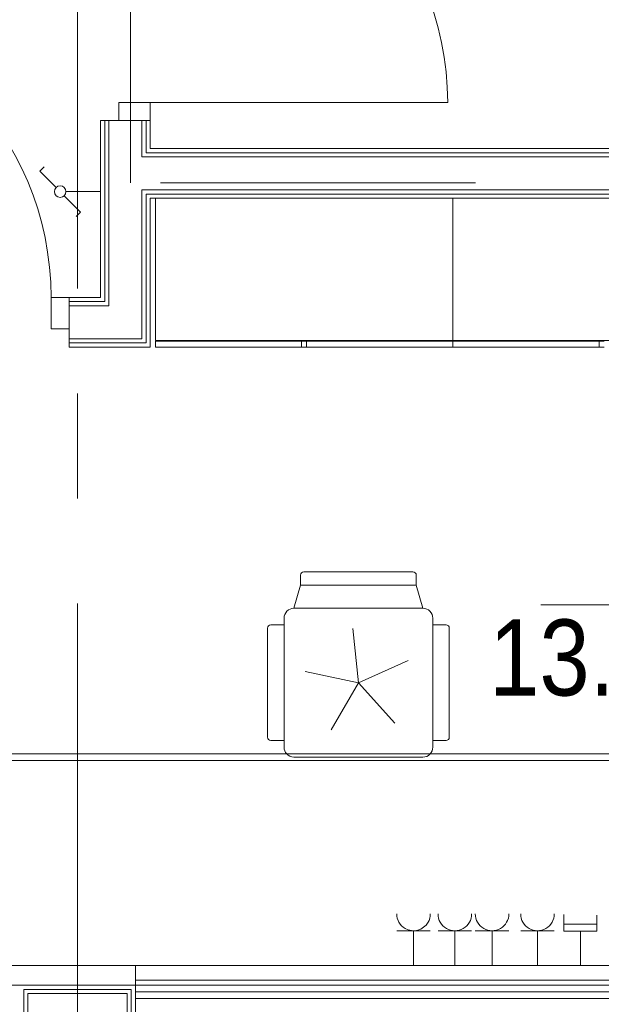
# Model space of a CAD drawing. Header units: centimetres. Extents: x -2424 to 1783, y 5 to 2907.
# Tile 69 of 99: x -30 to 146, y 1430 to 1727. Entities that reach past the tile are written whole.
import ezdxf

# ---------------------------------------------------------------- set-up
doc = ezdxf.new("R2010")
doc.units = ezdxf.units.CM
for name, pattern in [('Dash', [60, 30, -30]), ('Długa kreska', [142.875, 95.25, -47.625]), ('Oś', [222.25, 127, -31.75, 31.75, -31.75])]:
    doc.linetypes.add(name, pattern=pattern)
for name, color, linetype, lineweight in [('A-AREA-IDEN', 2, 'Continuous', 13), ('A-DETL', 90, 'Continuous', 9), ('A-DETL-GENF', 92, 'Continuous', 9), ('A-DETL-MEDM', 33, 'Continuous', 13), ('A-DOOR', 31, 'Continuous', 13), ('A-WALL', 113, 'Continuous', 13), ('A-WALL-FNSH', 113, 'Continuous', 13), ('E-ELEC-EQPM', 71, 'Continuous', 9), ('I-FURN', 30, 'Continuous', 9), ('S-GRID', 1, 'Continuous', 13)]:
    doc.layers.add(name, color=color, linetype=linetype, lineweight=lineweight)
doc.styles.add('Arial_11', font='arial.ttf', dxfattribs={"width": 0.85, "height": 23})

msp = doc.modelspace()

# ---------------------------------------------------------------- linework, layer by layer
at = {"layer": 'A-AREA-IDEN', "color": 251, "lineweight": 9}
for p, q in [((217.31, 1550.34), (127.55, 1550.34)), ((127.55, 1550.34), (297.55, 1550.34))]:
    msp.add_line(p, q, dxfattribs=at)
at = {"layer": 'A-DETL', "color": 251, "linetype": 'Długa kreska', "lineweight": 9}
for p, q in [((3.38, 1678), (3.38, 2853.33)), ((536.38, 1678), (3.38, 1678))]:
    msp.add_line(p, q, dxfattribs=at)
at = {"layer": 'A-DETL', "color": 251, "linetype": 'Dash', "lineweight": 9}
for points, knots in [([(-555.62, 1472.57), (-478.91, 1472.57), (-476.08, 1472.57), (-439.12, 1472.57), (-439.12, 1435.62), (-439.12, 1432.79), (-439.12, 1329.11), (-439.12, 1326.28), (-439.12, 1289.33), (-402.17, 1289.33), (-399.34, 1289.33), (54.38, 1289.33), (347.2, 1289.33), (391.67, 1289.33), (418.55, 1316.21), (413.88, 1393.93), (413.88, 1663.13)], [0, 0, 0, 0, 1.274059, 2.1133, 2.95254, 4.521491, 5.717221, 7.286172, 8.125412, 8.964652, 14.361634, 22.556861, 31.207392, 35.311818, 37.065318, 41.276562, 41.276562, 41.276562, 41.276562]), ([(-555.62, 1472.57), (-478.91, 1472.57), (-450.62, 1472.57), (-439.12, 1472.57), (-439.12, 1461.07), (-439.12, 1432.79), (-439.12, 1329.11), (-439.12, 1326.28), (-439.12, 1289.33), (-402.17, 1289.33), (-399.34, 1289.33), (54.38, 1289.33), (347.2, 1289.33), (391.67, 1289.33), (413.88, 1267.11), (413.88, 1211.15), (413.88, 1019.9)], [0, 0, 0, 0, 1.274059, 1.834911, 2.395763, 3.964714, 5.438832, 7.007784, 7.847024, 8.686264, 14.083246, 22.278473, 30.929004, 34.961158, 36.402966, 39.45005, 39.45005, 39.45005, 39.45005])]:
    msp.add_open_spline(points, degree=3, knots=knots, dxfattribs=at)
at = {"layer": 'A-DETL-GENF', "color": 251, "lineweight": 9}
for p, q in [((9.38, 1702.33), (-0.12, 1702.33)), ((-0.12, 1702.33), (-0.12, 1696.83)), ((9.38, 1696.83), (9.38, 1702.33)), ((-0.12, 1696.83), (9.38, 1696.83)), ((-20.62, 1643.33), (-15.12, 1643.33)), ((-20.62, 1633.83), (-20.62, 1643.33)), ((-15.12, 1643.33), (-15.12, 1633.83)), ((-15.12, 1633.83), (-20.62, 1633.83))]:
    msp.add_line(p, q, dxfattribs=at)
at = {"layer": 'A-DETL-MEDM', "color": 251, "lineweight": 9}
for p, q in [((-0.12, 1702.33), (9.38, 1702.33)), ((-0.12, 1696.83), (-0.12, 1702.33)), ((9.38, 1702.33), (9.38, 1696.83)), ((9.38, 1696.83), (-0.12, 1696.83)), ((-20.62, 1633.83), (-20.62, 1643.33)), ((-20.62, 1643.33), (-15.12, 1643.33)), ((-15.12, 1643.33), (-15.12, 1633.83)), ((-15.12, 1633.83), (-20.62, 1633.83))]:
    msp.add_line(p, q, dxfattribs=at)
at = {"layer": 'A-DOOR', "color": 251, "lineweight": 9}
msp.add_line((9.38, 1702.33), (99.38, 1702.33), dxfattribs=at)
for centre in [(9.38, 1702.33), (-110.62, 1643.33)]:
    msp.add_arc(centre, 90, 0, 90, dxfattribs=at)
at = {"layer": 'A-WALL', "color": 251, "lineweight": 9}
for p, q in [((-4.37, 1696.83), (-4.37, 1642.08)), ((-0.12, 1696.83), (-3.12, 1696.83)), ((-3.12, 1696.83), (-3.12, 1640.83)), ((6.88, 1696.83), (6.88, 1685.83)), ((8.13, 1696.83), (8.13, 1687.08)), ((6.88, 1685.83), (284.88, 1685.83)), ((8.13, 1687.08), (283.63, 1687.08)), ((6.88, 1675.83), (6.88, 1630.83)), ((6.88, 1675.83), (284.88, 1675.83)), ((8.13, 1674.58), (8.13, 1629.58)), ((8.13, 1674.58), (283.63, 1674.58)), ((-4.37, 1642.08), (-15.12, 1642.08)), ((-3.12, 1640.83), (-15.12, 1640.83)), ((-15.12, 1633.83), (-15.12, 1630.83)), ((6.88, 1630.83), (-15.12, 1630.83)), ((8.13, 1629.58), (-15.12, 1629.58)), ((-322.62, 1441.33), (291.38, 1441.33)), ((291.38, 1435.33), (-322.62, 1435.33)), ((-28.87, 1434.08), (-28.87, 1386.83)), ((-28.87, 1434.08), (3.63, 1434.08)), ((-27.62, 1432.83), (-27.62, 1386.83)), ((-27.62, 1432.83), (2.38, 1432.83)), ((2.38, 1432.83), (2.38, 1386.83)), ((3.63, 1434.08), (3.63, 1386.83))]:
    msp.add_line(p, q, dxfattribs=at)
at = {"layer": 'A-WALL-FNSH', "color": 251, "lineweight": 9}
for p, q in [((-3.12, 1696.83), (-5.62, 1696.83)), ((-5.62, 1696.83), (-5.62, 1643.33)), ((9.38, 1688.33), (9.38, 1696.83)), ((282.38, 1688.33), (9.38, 1688.33)), ((9.38, 1628.33), (9.38, 1673.33)), ((9.38, 1673.33), (282.38, 1673.33)), ((-5.62, 1643.33), (-15.12, 1643.33)), ((-15.12, 1630.83), (-15.12, 1628.33)), ((-15.12, 1628.33), (9.38, 1628.33)), ((4.88, 1386.83), (4.88, 1435.33))]:
    msp.add_line(p, q, dxfattribs=at)
at = {"layer": 'E-ELEC-EQPM', "color": 251, "lineweight": 9}
for p, q in [((-24.05, 1681.51), (-22.74, 1682.82)), ((-19.11, 1676.56), (-24.05, 1681.51)), ((-16.64, 1674.09), (-11.69, 1669.15)), ((-16.12, 1675.33), (-5.62, 1675.33)), ((-11.69, 1669.15), (-13, 1667.83)), ((134.55, 1451.66), (134.55, 1456.7)), ((144.55, 1456.54), (144.55, 1451.66)), ((144.55, 1453.85), (134.55, 1453.85)), ((83.97, 1451.83), (94.13, 1451.83)), ((89.05, 1451.83), (89.05, 1441.33)), ((96.47, 1451.83), (106.63, 1451.83)), ((101.55, 1451.83), (101.55, 1441.33)), ((107.75, 1451.83), (117.91, 1451.83)), ((112.83, 1451.83), (112.83, 1441.33)), ((121.47, 1451.83), (131.63, 1451.83)), ((126.55, 1451.83), (126.55, 1441.33)), ((144.55, 1451.66), (134.55, 1451.66)), ((139.55, 1451.66), (139.55, 1441.33))]:
    msp.add_line(p, q, dxfattribs=at)
msp.add_circle((-17.87, 1675.33), 1.75, dxfattribs=at)
for centre, start, end in [((89.05, 1456.91), 180, 240), ((89.05, 1456.91), 330, 0), ((101.55, 1456.91), 180, 210), ((101.55, 1456.91), 330, 0), ((112.83, 1456.91), 180, 210), ((112.83, 1456.91), 330, 0), ((126.55, 1456.91), 180, 210), ((126.55, 1456.91), 330, 0), ((89.05, 1456.91), 240, 330), ((101.55, 1456.91), 210, 270), ((101.55, 1456.91), 270, 330), ((112.83, 1456.91), 210, 270), ((112.83, 1456.91), 300, 330), ((126.55, 1456.91), 210, 240), ((126.55, 1456.91), 300, 330), ((112.83, 1456.91), 270, 300), ((126.55, 1456.91), 240, 270), ((126.55, 1456.91), 270, 300)]:
    msp.add_arc(centre, 5.08, start, end, dxfattribs=at)
at = {"layer": 'I-FURN', "color": 251, "lineweight": 9}
for p, q in [((100.94, 1673.33), (10.94, 1673.33)), ((10.94, 1673.33), (10.94, 1630.33)), ((10.94, 1630.33), (10.94, 1673.33)), ((10.94, 1673.33), (100.94, 1673.33)), ((100.94, 1673.33), (10.94, 1673.33)), ((10.94, 1673.33), (10.94, 1630.33)), ((10.94, 1630.33), (10.94, 1673.33)), ((10.94, 1673.33), (100.94, 1673.33)), ((190.94, 1673.33), (100.94, 1673.33)), ((100.94, 1673.33), (100.94, 1630.33)), ((100.94, 1630.33), (100.94, 1673.33)), ((100.94, 1673.33), (190.94, 1673.33)), ((100.94, 1630.33), (100.94, 1673.33)), ((100.94, 1673.33), (100.94, 1630.33)), ((190.94, 1673.33), (100.94, 1673.33)), ((100.94, 1673.33), (100.94, 1630.33)), ((100.94, 1630.33), (100.94, 1673.33)), ((100.94, 1673.33), (190.94, 1673.33)), ((100.94, 1630.33), (100.94, 1673.33)), ((100.94, 1673.33), (100.94, 1630.33)), ((10.94, 1630.33), (100.94, 1630.33)), ((100.94, 1630.33), (10.94, 1630.33)), ((10.94, 1630.33), (100.94, 1630.33)), ((100.94, 1630.33), (10.94, 1630.33)), ((10.94, 1630.13), (10.94, 1628.33)), ((55.19, 1630.13), (10.94, 1630.13)), ((10.94, 1630.13), (55.19, 1630.13)), ((10.94, 1628.33), (10.94, 1630.13)), ((10.94, 1630.13), (10.94, 1628.33)), ((55.19, 1630.13), (10.94, 1630.13)), ((10.94, 1630.13), (55.19, 1630.13)), ((10.94, 1628.33), (10.94, 1630.13)), ((10.94, 1630.13), (10.94, 1628.33)), ((55.19, 1630.13), (10.94, 1630.13)), ((10.94, 1630.13), (55.19, 1630.13)), ((10.94, 1628.33), (10.94, 1630.13)), ((10.94, 1630.13), (10.94, 1628.33)), ((55.19, 1630.13), (10.94, 1630.13)), ((10.94, 1630.13), (55.19, 1630.13)), ((10.94, 1628.33), (10.94, 1630.13)), ((10.94, 1630.13), (10.94, 1628.33)), ((55.19, 1630.13), (10.94, 1630.13)), ((10.94, 1630.13), (55.19, 1630.13)), ((10.94, 1628.33), (10.94, 1630.13)), ((10.94, 1630.13), (10.94, 1628.33)), ((55.19, 1630.13), (10.94, 1630.13)), ((10.94, 1630.13), (55.19, 1630.13)), ((10.94, 1628.33), (10.94, 1630.13)), ((56.69, 1630.13), (55.19, 1630.13)), ((55.19, 1630.13), (56.69, 1630.13)), ((56.69, 1630.13), (55.19, 1630.13)), ((55.19, 1630.13), (56.69, 1630.13)), ((55.19, 1628.33), (55.19, 1630.13)), ((55.19, 1630.13), (55.19, 1628.33)), ((56.69, 1630.13), (55.19, 1630.13)), ((55.19, 1630.13), (56.69, 1630.13)), ((56.69, 1630.13), (55.19, 1630.13)), ((55.19, 1630.13), (56.69, 1630.13)), ((55.19, 1628.33), (55.19, 1630.13)), ((55.19, 1630.13), (55.19, 1628.33)), ((100.94, 1630.13), (56.69, 1630.13)), ((56.69, 1630.13), (100.94, 1630.13)), ((100.94, 1630.13), (56.69, 1630.13)), ((56.69, 1630.13), (100.94, 1630.13)), ((100.94, 1630.13), (56.69, 1630.13)), ((56.69, 1630.13), (56.69, 1628.33)), ((56.69, 1628.33), (56.69, 1630.13)), ((56.69, 1630.13), (100.94, 1630.13)), ((100.94, 1630.13), (56.69, 1630.13)), ((56.69, 1630.13), (100.94, 1630.13)), ((100.94, 1630.13), (56.69, 1630.13)), ((56.69, 1630.13), (100.94, 1630.13)), ((100.94, 1630.13), (56.69, 1630.13)), ((56.69, 1630.13), (56.69, 1628.33)), ((56.69, 1628.33), (56.69, 1630.13)), ((56.69, 1630.13), (100.94, 1630.13)), ((100.94, 1630.33), (190.94, 1630.33)), ((190.94, 1630.33), (100.94, 1630.33)), ((100.94, 1630.33), (190.94, 1630.33)), ((190.94, 1630.33), (100.94, 1630.33)), ((100.94, 1630.13), (100.94, 1628.33)), ((145.19, 1630.13), (100.94, 1630.13)), ((100.94, 1630.13), (145.19, 1630.13)), ((100.94, 1628.33), (100.94, 1630.13)), ((100.94, 1630.13), (100.94, 1628.33)), ((145.19, 1630.13), (100.94, 1630.13)), ((100.94, 1630.13), (145.19, 1630.13)), ((100.94, 1628.33), (100.94, 1630.13)), ((100.94, 1630.13), (100.94, 1628.33)), ((145.19, 1630.13), (100.94, 1630.13)), ((100.94, 1630.13), (145.19, 1630.13)), ((100.94, 1628.33), (100.94, 1630.13)), ((100.94, 1628.33), (100.94, 1630.13)), ((100.94, 1630.13), (100.94, 1628.33)), ((100.94, 1628.33), (100.94, 1630.13)), ((100.94, 1630.13), (100.94, 1628.33)), ((100.94, 1628.33), (100.94, 1630.13)), ((100.94, 1630.13), (100.94, 1628.33)), ((100.94, 1630.13), (100.94, 1628.33)), ((145.19, 1630.13), (100.94, 1630.13)), ((100.94, 1630.13), (145.19, 1630.13)), ((100.94, 1628.33), (100.94, 1630.13)), ((100.94, 1630.13), (100.94, 1628.33)), ((145.19, 1630.13), (100.94, 1630.13)), ((100.94, 1630.13), (145.19, 1630.13)), ((100.94, 1628.33), (100.94, 1630.13)), ((100.94, 1630.13), (100.94, 1628.33)), ((145.19, 1630.13), (100.94, 1630.13)), ((100.94, 1630.13), (145.19, 1630.13)), ((100.94, 1628.33), (100.94, 1630.13)), ((100.94, 1628.33), (100.94, 1630.13)), ((100.94, 1630.13), (100.94, 1628.33)), ((100.94, 1628.33), (100.94, 1630.13)), ((100.94, 1630.13), (100.94, 1628.33)), ((100.94, 1628.33), (100.94, 1630.13)), ((100.94, 1630.13), (100.94, 1628.33)), ((146.69, 1630.13), (145.19, 1630.13)), ((145.19, 1630.13), (146.69, 1630.13)), ((146.69, 1630.13), (145.19, 1630.13)), ((145.19, 1630.13), (146.69, 1630.13)), ((145.19, 1628.33), (145.19, 1630.13)), ((145.19, 1630.13), (145.19, 1628.33)), ((146.69, 1630.13), (145.19, 1630.13)), ((145.19, 1630.13), (146.69, 1630.13)), ((146.69, 1630.13), (145.19, 1630.13)), ((145.19, 1630.13), (146.69, 1630.13)), ((145.19, 1628.33), (145.19, 1630.13)), ((145.19, 1630.13), (145.19, 1628.33)), ((10.94, 1628.33), (55.19, 1628.33)), ((55.19, 1628.33), (10.94, 1628.33)), ((10.94, 1628.33), (55.19, 1628.33)), ((55.19, 1628.33), (10.94, 1628.33)), ((10.94, 1628.33), (55.19, 1628.33)), ((55.19, 1628.33), (10.94, 1628.33)), ((10.94, 1628.33), (55.19, 1628.33)), ((55.19, 1628.33), (10.94, 1628.33)), ((10.94, 1628.33), (55.19, 1628.33)), ((55.19, 1628.33), (10.94, 1628.33)), ((10.94, 1628.33), (55.19, 1628.33)), ((55.19, 1628.33), (10.94, 1628.33)), ((55.19, 1628.33), (56.69, 1628.33)), ((56.69, 1628.33), (55.19, 1628.33)), ((55.19, 1628.33), (56.69, 1628.33)), ((56.69, 1628.33), (55.19, 1628.33)), ((55.19, 1628.33), (56.69, 1628.33)), ((56.69, 1628.33), (55.19, 1628.33)), ((55.19, 1628.33), (56.69, 1628.33)), ((56.69, 1628.33), (55.19, 1628.33)), ((56.69, 1628.33), (100.94, 1628.33)), ((100.94, 1628.33), (56.69, 1628.33)), ((56.69, 1628.33), (100.94, 1628.33)), ((100.94, 1628.33), (56.69, 1628.33)), ((56.69, 1628.33), (100.94, 1628.33)), ((100.94, 1628.33), (56.69, 1628.33)), ((56.69, 1628.33), (100.94, 1628.33)), ((100.94, 1628.33), (56.69, 1628.33)), ((56.69, 1628.33), (100.94, 1628.33)), ((100.94, 1628.33), (56.69, 1628.33)), ((56.69, 1628.33), (100.94, 1628.33)), ((100.94, 1628.33), (56.69, 1628.33)), ((100.94, 1628.33), (145.19, 1628.33)), ((145.19, 1628.33), (100.94, 1628.33)), ((100.94, 1628.33), (145.19, 1628.33)), ((145.19, 1628.33), (100.94, 1628.33)), ((100.94, 1628.33), (145.19, 1628.33)), ((145.19, 1628.33), (100.94, 1628.33)), ((100.94, 1628.33), (145.19, 1628.33)), ((145.19, 1628.33), (100.94, 1628.33)), ((100.94, 1628.33), (145.19, 1628.33)), ((145.19, 1628.33), (100.94, 1628.33)), ((100.94, 1628.33), (145.19, 1628.33)), ((145.19, 1628.33), (100.94, 1628.33)), ((145.19, 1628.33), (146.69, 1628.33)), ((146.69, 1628.33), (145.19, 1628.33)), ((145.19, 1628.33), (146.69, 1628.33)), ((146.69, 1628.33), (145.19, 1628.33)), ((145.19, 1628.33), (146.69, 1628.33)), ((146.69, 1628.33), (145.19, 1628.33)), ((145.19, 1628.33), (146.69, 1628.33)), ((146.69, 1628.33), (145.19, 1628.33)), ((88.88, 1560.33), (55.88, 1560.33)), ((54.88, 1556.33), (54.88, 1559.33)), ((89.88, 1559.33), (89.88, 1556.33)), ((52.88, 1549.33), (54.88, 1556.33)), ((89.88, 1556.33), (54.88, 1556.33)), ((89.88, 1556.33), (91.88, 1549.33)), ((91.88, 1549.33), (52.88, 1549.33)), ((49.88, 1546.33), (49.88, 1507.33)), ((94.88, 1507.33), (94.88, 1546.33)), ((44.88, 1543.33), (44.88, 1510.33)), ((49.88, 1544.33), (45.88, 1544.33)), ((72.38, 1526.83), (70.65, 1543.24)), ((94.88, 1544.33), (98.88, 1544.33)), ((99.88, 1510.33), (99.88, 1543.33)), ((87.45, 1533.54), (72.38, 1526.83)), ((56.24, 1530.26), (72.38, 1526.83)), ((72.38, 1526.83), (64.13, 1512.54)), ((72.38, 1526.83), (83.42, 1514.56)), ((49.88, 1509.33), (45.88, 1509.33)), ((94.88, 1509.33), (98.88, 1509.33)), ((227.38, 1505.33), (-252.62, 1505.33)), ((-252.62, 1505.33), (227.38, 1505.33)), ((52.88, 1504.33), (91.88, 1504.33)), ((229.38, 1503.33), (-254.62, 1503.33)), ((-254.62, 1503.33), (229.38, 1503.33)), ((4.88, 1441.33), (4.88, 1435.33)), ((291.38, 1441.33), (4.88, 1441.33)), ((4.88, 1435.33), (4.88, 1441.33)), ((4.88, 1441.33), (237.19, 1441.33)), ((4.88, 1441.33), (4.88, 1436.83)), ((4.88, 1441.33), (237.19, 1441.33)), ((237.19, 1441.33), (4.88, 1441.33)), ((237.19, 1441.33), (4.88, 1441.33)), ((4.88, 1441.33), (4.88, 1436.83)), ((4.88, 1436.83), (4.88, 1441.33)), ((4.88, 1441.33), (237.19, 1441.33)), ((4.88, 1436.83), (4.88, 1441.33)), ((4.88, 1441.33), (237.19, 1441.33)), ((237.19, 1441.33), (4.88, 1441.33)), ((4.88, 1441.33), (4.88, 1436.83)), ((-322.62, 1435.33), (237.19, 1435.33)), ((4.88, 1435.33), (-322.62, 1435.33)), ((4.88, 1436.83), (4.88, 1435.33)), ((4.88, 1436.83), (237.19, 1436.83)), ((237.19, 1436.83), (4.88, 1436.83)), ((4.88, 1435.33), (4.88, 1436.83)), ((4.88, 1436.83), (4.88, 1435.33)), ((4.88, 1431.33), (4.88, 1435.33)), ((4.88, 1435.33), (4.88, 1431.33)), ((4.88, 1433.33), (4.88, 1435.33)), ((4.88, 1435.33), (4.88, 1433.33)), ((4.88, 1433.33), (4.88, 1435.33)), ((237.19, 1433.33), (4.88, 1433.33)), ((4.88, 1433.33), (4.88, 1431.33)), ((4.88, 1433.33), (237.19, 1433.33)), ((4.88, 1433.33), (237.19, 1433.33)), ((237.19, 1433.33), (4.88, 1433.33)), ((4.88, 1431.33), (301.38, 1431.33)), ((237.19, 1431.33), (4.88, 1431.33)), ((237.19, 1431.33), (4.88, 1431.33)), ((4.88, 1431.33), (237.19, 1431.33))]:
    msp.add_line(p, q, dxfattribs=at)
for centre, radius, start, end in [((55.88, 1559.33), 1, 90, 180), ((88.88, 1559.33), 1, 0, 90), ((52.88, 1546.33), 3, 90, 180), ((91.88, 1546.33), 3, 0, 90), ((45.88, 1543.33), 1, 90, 180), ((98.88, 1543.33), 1, 0, 90), ((45.88, 1510.33), 1, 180, 270), ((98.88, 1510.33), 1, 270, 0), ((52.88, 1507.33), 3, 180, 222.4264), ((91.88, 1507.33), 3, 317.5736, 0), ((52.88, 1507.33), 3, 222.4264, 270), ((91.88, 1507.33), 3, 270, 315), ((91.88, 1507.33), 3, 315, 317.5736)]:
    msp.add_arc(centre, radius, start, end, dxfattribs=at)
at = {"layer": 'S-GRID', "color": 251, "linetype": 'Oś', "lineweight": 9}
msp.add_line((-12.62, 2884.27), (-12.62, 27.13), dxfattribs=at)

# ---------------------------------------------------------------- texts
at = {"layer": 'A-AREA-IDEN', "color": 251, "lineweight": 9, "style": 'Arial_11', "width": 0.85}
msp.add_text('13.2 m˛', height=23, dxfattribs=at).set_placement((111.96, 1522.95))

doc.saveas('drawing.dxf')
